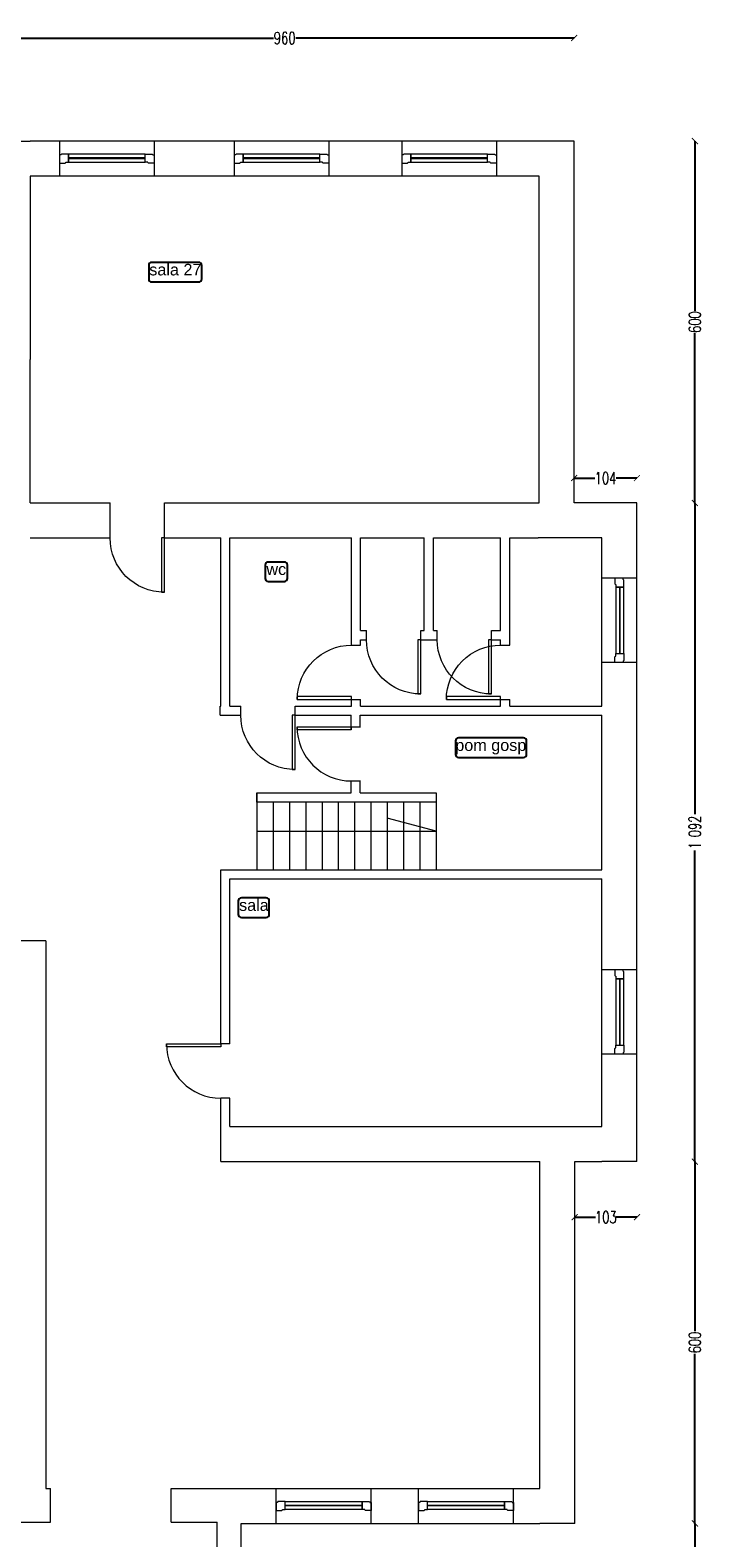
# Model space of a CAD drawing. Header units: centimetres. Extents: x -28146 to 19487, y -25160 to -2224.
# Tile 16 of 29: x -5764 to -4632, y -16060 to -13560. Entities that reach past the tile are written whole.
import ezdxf
from ezdxf.enums import TextEntityAlignment as Align

# ---------------------------------------------------------------- set-up
doc = ezdxf.new("R2010")
doc.units = ezdxf.units.CM
doc.header["$LTSCALE"] = 10
doc.linetypes.add('CONTINU', pattern=[0, 0])
for name, color, linetype, lineweight, true_color in [('IS_Okno_Drzwi', 7, 'Continuous', 9, 0x000000), ('IS_Room (Automatic)', 7, 'Continuous', 25, 0x000000), ('IS_Ściana1', 7, 'Continuous', 9, 0x000000)]:
    doc.layers.add(name, color=color, linetype=linetype, lineweight=lineweight, true_color=true_color)
doc.layers.add('Urzadzenia', color=7, linetype='CONTINU', lineweight=5)
doc.styles.add('Arial_____', font='arial.ttf')
doc.styles.add('styl1', font='simplex.shx', dxfattribs={"width": 0.7})
doc.dimstyles.new('100', dxfattribs={"dimtxt": 20, "dimasz": 10, "dimexe": 1.25, "dimexo": 0, "dimtad": 0, "dimdec": 1, "dimdsep": 46, "dimlunit": 6, "dimtxsty": 'styl1', "dimblk1": 'ARCHTICK', "dimblk2": 'ARCHTICK', "dimsah": 1, "dimcen": 5, "dimse1": 1, "dimse2": 1, "dimclrt": 256, "dimadec": 0, "dimazin": 0, "dimtfac": 1, "dimtdec": 1, "dimtmove": 0, "dimatfit": 3, "dimldrblk": 'ARCHTICK', "dimfxl": 1.25, "dimtolj": 1, "dimtzin": 0, "dimarcsym": 0})

# ---------------------------------------------------------------- blocks, each defined once
blk = doc.blocks.new('4_CoTo_OknoWScianie_1570_1910_580_150_0_15_0_0_ExportItem_1_50_0_False__87f71fa3-f148-4722-b574-2038bd8a55f3_ExportItem')
at = {"layer": 'IS_Okno_Drzwi', "lineweight": -2}
blk.add_lwpolyline([(-0.785, -0.075), (-0.69, -0.075), (-0.68, -0.065), (-0.68, -0.06), (-0.635, -0.06), (-0.635, 0.075), (-0.7525, 0.075), (-0.7625, 0.065), (-0.7625, 0.06), (-0.785, 0.06)], close=True, dxfattribs=at)
at = {"layer": 'IS_Okno_Drzwi', "lineweight": -2, "extrusion": (0, 0, -1)}
for points in [[(0.635, 0.075), (-0.635, 0.075), (-0.635, -0.06), (0.635, -0.06)], [(-0.785, -0.075), (-0.69, -0.075), (-0.68, -0.065), (-0.68, -0.06), (-0.635, -0.06), (-0.635, 0.075), (-0.7525, 0.075), (-0.7625, 0.065), (-0.7625, 0.06), (-0.785, 0.06)]]:
    blk.add_lwpolyline(points, close=True, dxfattribs=at)
at = {"layer": 'IS_Okno_Drzwi', "lineweight": -2, "extrusion": (0, 0, -1), "elevation": -0.001}
blk.add_lwpolyline([(0.635, 0.015), (-0.635, 0.015), (-0.635, 0), (0.635, 0)], close=True, dxfattribs=at)
blk = doc.blocks.new('4_CoTo_OknoWScianie_1580_1930_580_150_0_15_0_0_ExportItem_1_50_0_False__87f71fa3-f148-4722-b574-2038bd8a55f3_ExportItem')
at = {"layer": 'IS_Okno_Drzwi', "lineweight": -2}
blk.add_lwpolyline([(-0.79, -0.075), (-0.695, -0.075), (-0.685, -0.065), (-0.685, -0.06), (-0.64, -0.06), (-0.64, 0.075), (-0.7575, 0.075), (-0.7675, 0.065), (-0.7675, 0.06), (-0.79, 0.06)], close=True, dxfattribs=at)
at = {"layer": 'IS_Okno_Drzwi', "lineweight": -2, "extrusion": (0, 0, -1)}
for points in [[(0.64, 0.075), (-0.64, 0.075), (-0.64, -0.06), (0.64, -0.06)], [(-0.79, -0.075), (-0.695, -0.075), (-0.685, -0.065), (-0.685, -0.06), (-0.64, -0.06), (-0.64, 0.075), (-0.7575, 0.075), (-0.7675, 0.065), (-0.7675, 0.06), (-0.79, 0.06)]]:
    blk.add_lwpolyline(points, close=True, dxfattribs=at)
at = {"layer": 'IS_Okno_Drzwi', "lineweight": -2, "extrusion": (0, 0, -1), "elevation": -0.001}
blk.add_lwpolyline([(0.64, 0.015), (-0.64, 0.015), (-0.64, 0), (0.64, 0)], close=True, dxfattribs=at)
blk = doc.blocks.new('4_CoTo_OknoWScianie_1400_1910_580_150_0_15_0_0_ExportItem_1_50_0_False__87f71fa3-f148-4722-b574-2038bd8a55f3_ExportItem')
at = {"layer": 'IS_Okno_Drzwi', "lineweight": -2}
blk.add_lwpolyline([(-0.7, -0.075), (-0.605, -0.075), (-0.595, -0.065), (-0.595, -0.06), (-0.55, -0.06), (-0.55, 0.075), (-0.6675, 0.075), (-0.6775, 0.065), (-0.6775, 0.06), (-0.7, 0.06)], close=True, dxfattribs=at)
at = {"layer": 'IS_Okno_Drzwi', "lineweight": -2, "extrusion": (0, 0, -1)}
for points in [[(0.55, 0.075), (-0.55, 0.075), (-0.55, -0.06), (0.55, -0.06)], [(-0.7, -0.075), (-0.605, -0.075), (-0.595, -0.065), (-0.595, -0.06), (-0.55, -0.06), (-0.55, 0.075), (-0.6675, 0.075), (-0.6775, 0.065), (-0.6775, 0.06), (-0.7, 0.06)]]:
    blk.add_lwpolyline(points, close=True, dxfattribs=at)
at = {"layer": 'IS_Okno_Drzwi', "lineweight": -2, "extrusion": (0, 0, -1), "elevation": -0.001}
blk.add_lwpolyline([(0.55, 0.015), (-0.55, 0.015), (-0.55, 0), (0.55, 0)], close=True, dxfattribs=at)
blk = doc.blocks.new('4_CoTo_DrzwiWScianie_900_2000_580_100_0_50_0_0_ExportItem_1_50_0_False__87f71fa3-f148-4722-b574-2038bd8a55f3_ExportItem')
at = {"layer": 'IS_Okno_Drzwi', "lineweight": -2, "extrusion": (0, 0, -1)}
blk.add_lwpolyline([(-0.45, 1.19), (-0.45, 0.29), (-0.4, 0.29), (-0.4, 1.19)], close=True, dxfattribs=at)
at = {"layer": 'IS_Okno_Drzwi', "lineweight": -2}
blk.add_arc((0.45, 0.29), 0.9, 90, 180, dxfattribs=at)
blk = doc.blocks.new('4_CoTo_DrzwiWScianie_900_2000_150_100_0_50_0_0_ExportItem_1_50_0_False__87f71fa3-f148-4722-b574-2038bd8a55f3_ExportItem')
at = {"layer": 'IS_Okno_Drzwi', "lineweight": -2, "extrusion": (0, 0, -1)}
blk.add_lwpolyline([(-0.45, 0.975), (-0.45, 0.075), (-0.4, 0.075), (-0.4, 0.975)], close=True, dxfattribs=at)
at = {"layer": 'IS_Okno_Drzwi', "lineweight": -2}
blk.add_arc((0.45, 0.075), 0.9, 90, 180, dxfattribs=at)
blk = doc.blocks.new('_ARCHTICK')
at = {"color": 0, "linetype": 'ByBlock', "const_width": 0.15}
blk.add_lwpolyline([(-0.5, -0.5), (0.5, 0.5)], dxfattribs=at)
blk = doc.blocks.new('*D488')
at = {"layer": 'Defpoints', "color": 0}
for p in [(-4862.3, -13573.6), (-5822.3, -13744.5), (-4862.3, -13744.5)]:
    blk.add_point(p, dxfattribs=at)
at = {"layer": 'Urzadzenia', "color": 0, "lineweight": -2}
for p, q in [((-5822.3, -13573.6), (-5360.9, -13573.6)), ((-4862.3, -13573.6), (-5323.7, -13573.6))]:
    blk.add_line(p, q, dxfattribs=at)
at = {"layer": 'Urzadzenia', "color": 0, "lineweight": -2, "xscale": 10, "yscale": 10, "zscale": 10, "rotation": 180}
blk.add_blockref('_ARCHTICK', (-5822.3, -13573.6), dxfattribs=at)
at = {"layer": 'Urzadzenia', "color": 0, "lineweight": -2, "xscale": 10, "yscale": 10, "zscale": 10}
blk.add_blockref('_ARCHTICK', (-4862.3, -13573.6), dxfattribs=at)
at = {"layer": 'Urzadzenia', "insert": (-5342.3, -13573.6), "char_height": 20, "attachment_point": 5, "style": 'styl1'}
blk.add_mtext('\\A1;960', dxfattribs=at)
blk = doc.blocks.new('*D492')
at = {"layer": 'Defpoints', "color": 0}
for p in [(-4932.4, -13744.5), (-4932.4, -14344.5), (-4662.2, -14344.5)]:
    blk.add_point(p, dxfattribs=at)
at = {"layer": 'Urzadzenia', "color": 0, "lineweight": -2}
for p, q in [((-4662.2, -13744.5), (-4662.2, -14025.8)), ((-4662.2, -14344.5), (-4662.2, -14063.1))]:
    blk.add_line(p, q, dxfattribs=at)
at = {"layer": 'Urzadzenia', "color": 0, "lineweight": -2, "xscale": 10, "yscale": 10, "zscale": 10}
for p, rotation in [((-4662.2, -13744.5), 90), ((-4662.2, -14344.5), 270)]:
    blk.add_blockref('_ARCHTICK', p, dxfattribs=dict(at, rotation=rotation))
at = {"layer": 'Urzadzenia', "insert": (-4662.2, -14044.5), "char_height": 20, "attachment_point": 5, "rotation": 90, "style": 'styl1'}
blk.add_mtext('\\A1;600', dxfattribs=at)
blk = doc.blocks.new('*D493')
at = {"layer": 'Defpoints', "color": 0}
for p in [(-4828.4, -14344.5), (-4828.4, -15436.5), (-4662.2, -15436.5)]:
    blk.add_point(p, dxfattribs=at)
at = {"layer": 'Urzadzenia', "color": 0, "lineweight": -2}
for p, q in [((-4662.2, -14344.5), (-4662.2, -14860.2)), ((-4662.2, -15436.5), (-4662.2, -14920.8))]:
    blk.add_line(p, q, dxfattribs=at)
at = {"layer": 'Urzadzenia', "color": 0, "lineweight": -2, "xscale": 10, "yscale": 10, "zscale": 10}
for p, rotation in [((-4662.2, -14344.5), 90), ((-4662.2, -15436.5), 270)]:
    blk.add_blockref('_ARCHTICK', p, dxfattribs=dict(at, rotation=rotation))
at = {"layer": 'Urzadzenia', "insert": (-4662.2, -14890.5), "char_height": 20, "attachment_point": 5, "rotation": 90, "style": 'styl1'}
blk.add_mtext('\\A1;1\xa0092', dxfattribs=at)
blk = doc.blocks.new('*D494')
at = {"layer": 'Defpoints', "color": 0}
for p in [(-4931.4, -15436.5), (-4931.4, -16036.5), (-4662.2, -16036.5)]:
    blk.add_point(p, dxfattribs=at)
at = {"layer": 'Urzadzenia', "color": 0, "lineweight": -2}
for p, q in [((-4662.2, -15436.5), (-4662.2, -15717.8)), ((-4662.2, -16036.5), (-4662.2, -15755.1))]:
    blk.add_line(p, q, dxfattribs=at)
at = {"layer": 'Urzadzenia', "color": 0, "lineweight": -2, "xscale": 10, "yscale": 10, "zscale": 10}
for p, rotation in [((-4662.2, -15436.5), 90), ((-4662.2, -16036.5), 270)]:
    blk.add_blockref('_ARCHTICK', p, dxfattribs=dict(at, rotation=rotation))
at = {"layer": 'Urzadzenia', "insert": (-4662.2, -15736.5), "char_height": 20, "attachment_point": 5, "rotation": 90, "style": 'styl1'}
blk.add_mtext('\\A1;600', dxfattribs=at)
blk = doc.blocks.new('*D495')
at = {"layer": 'Defpoints', "color": 0}
for p in [(-4861.3, -15436.5), (-4758.3, -15436.5), (-4758.3, -15528.6)]:
    blk.add_point(p, dxfattribs=at)
at = {"layer": 'Urzadzenia', "color": 0, "lineweight": -2}
for p, q in [((-4861.3, -15528.6), (-4827.1, -15528.6)), ((-4758.3, -15528.6), (-4792.5, -15528.6))]:
    blk.add_line(p, q, dxfattribs=at)
at = {"layer": 'Urzadzenia', "color": 0, "lineweight": -2, "xscale": 10, "yscale": 10, "zscale": 10, "rotation": 180}
blk.add_blockref('_ARCHTICK', (-4861.3, -15528.6), dxfattribs=at)
at = {"layer": 'Urzadzenia', "color": 0, "lineweight": -2, "xscale": 10, "yscale": 10, "zscale": 10}
blk.add_blockref('_ARCHTICK', (-4758.3, -15528.6), dxfattribs=at)
at = {"layer": 'Urzadzenia', "insert": (-4809.8, -15528.6), "char_height": 20, "attachment_point": 5, "style": 'styl1'}
blk.add_mtext('\\A1;103', dxfattribs=at)
blk = doc.blocks.new('*D496')
at = {"layer": 'Defpoints', "color": 0}
for p in [(-4758.3, -14303.2), (-4862.3, -14344.5), (-4758.3, -14344.5)]:
    blk.add_point(p, dxfattribs=at)
at = {"layer": 'Urzadzenia', "color": 0, "lineweight": -2}
for p, q in [((-4862.3, -14303.2), (-4827.9, -14303.2)), ((-4758.3, -14303.2), (-4792.7, -14303.2))]:
    blk.add_line(p, q, dxfattribs=at)
at = {"layer": 'Urzadzenia', "color": 0, "lineweight": -2, "xscale": 10, "yscale": 10, "zscale": 10, "rotation": 180}
blk.add_blockref('_ARCHTICK', (-4862.3, -14303.2), dxfattribs=at)
at = {"layer": 'Urzadzenia', "color": 0, "lineweight": -2, "xscale": 10, "yscale": 10, "zscale": 10}
blk.add_blockref('_ARCHTICK', (-4758.3, -14303.2), dxfattribs=at)
at = {"layer": 'Urzadzenia', "insert": (-4810.3, -14303.2), "char_height": 20, "attachment_point": 5, "style": 'styl1'}
blk.add_mtext('\\A1;104', dxfattribs=at)
blk = doc.blocks.new('*D498')
at = {"layer": 'Defpoints', "color": 0}
for p in [(-4662.2, -16036.5), (-4662.2, -16630.5), (-4662.2, -16630.5)]:
    blk.add_point(p, dxfattribs=at)
at = {"layer": 'Urzadzenia', "color": 0, "lineweight": -2}
for p, q in [((-4662.2, -16036.5), (-4662.2, -16314.5)), ((-4662.2, -16630.5), (-4662.2, -16352.4))]:
    blk.add_line(p, q, dxfattribs=at)
at = {"layer": 'Urzadzenia', "color": 0, "lineweight": -2, "xscale": 10, "yscale": 10, "zscale": 10}
for p, rotation in [((-4662.2, -16036.5), 90), ((-4662.2, -16630.5), 270)]:
    blk.add_blockref('_ARCHTICK', p, dxfattribs=dict(at, rotation=rotation))
at = {"layer": 'Urzadzenia', "insert": (-4662.2, -16333.5), "char_height": 20, "attachment_point": 5, "rotation": 90, "style": 'styl1'}
blk.add_mtext('\\A1;594', dxfattribs=at)
blk = doc.blocks.new('*D499')
at = {"layer": 'Defpoints', "color": 0}
for p in [(-5414.3, -16036.5), (-4861.3, -16036.5), (-4861.3, -16103.6)]:
    blk.add_point(p, dxfattribs=at)
at = {"layer": 'Urzadzenia', "color": 0, "lineweight": -2}
for p, q in [((-5414.3, -16103.6), (-5156.4, -16103.6)), ((-4861.3, -16103.6), (-5119.2, -16103.6))]:
    blk.add_line(p, q, dxfattribs=at)
at = {"layer": 'Urzadzenia', "color": 0, "lineweight": -2, "xscale": 10, "yscale": 10, "zscale": 10, "rotation": 180}
blk.add_blockref('_ARCHTICK', (-5414.3, -16103.6), dxfattribs=at)
at = {"layer": 'Urzadzenia', "color": 0, "lineweight": -2, "xscale": 10, "yscale": 10, "zscale": 10}
blk.add_blockref('_ARCHTICK', (-4861.3, -16103.6), dxfattribs=at)
at = {"layer": 'Urzadzenia', "insert": (-5137.8, -16103.6), "char_height": 20, "attachment_point": 5, "style": 'styl1'}
blk.add_mtext('\\A1;553', dxfattribs=at)

msp = doc.modelspace()

# ---------------------------------------------------------------- linework, layer by layer
at = {"layer": 'IS_Room (Automatic)'}
for points, elevation in [([(-5562.74, -13977.89), (-5484.76, -13977.89, 0.4142136), (-5479.76, -13972.89), (-5479.76, -13950.6, 0.4142136), (-5484.76, -13945.6), (-5562.74, -13945.6, 0.4142136), (-5567.74, -13950.6), (-5567.74, -13972.89, 0.4142136)], 20672.9), ([(-5369.73, -14474.59), (-5342.85, -14474.59, 0.4142136), (-5337.85, -14469.59), (-5337.85, -14447.32, 0.4142136), (-5342.85, -14442.32), (-5369.73, -14442.32, 0.4142136), (-5374.73, -14447.32), (-5374.73, -14469.59, 0.4142136)], 20672.7), ([(-5054.14, -14766.33), (-4946.2, -14766.33, 0.4142136), (-4941.2, -14761.33), (-4941.2, -14739.04, 0.4142136), (-4946.2, -14734.04), (-5054.14, -14734.04, 0.4142136), (-5059.14, -14739.04), (-5059.14, -14761.33, 0.4142136)], 20671.7), ([(-5414.15, -15031.55), (-5372.74, -15031.55, 0.4142136), (-5367.74, -15026.55), (-5367.74, -15004.28, 0.4142136), (-5372.74, -14999.28), (-5414.15, -14999.28, 0.4142136), (-5419.15, -15004.28), (-5419.15, -15026.55, 0.4142136)], 20671.9)]:
    msp.add_lwpolyline(points, format="xyb", close=True, dxfattribs=dict(at, elevation=elevation))
at = {"layer": 'IS_Ściana1'}
for p, q in [((-5715.68, -13744.46, 3205.3), (-5715.68, -13802.46, 3205.3)), ((-5558.68, -13744.46, 3205.3), (-5558.68, -13802.46, 3205.3)), ((-5426.15, -13744.46, 3205.3), (-5426.15, -13802.46, 3205.3)), ((-5269.15, -13744.46, 3205.3), (-5269.15, -13802.46, 3205.3)), ((-5148.21, -13744.46, 3205.3), (-5148.21, -13802.46, 3205.3)), ((-4991.21, -13744.46, 3205.3), (-4991.21, -13802.46, 3205.3)), ((-5631.79, -14402.46, 3205.3), (-5631.79, -14344.46, 3205.3)), ((-5541.79, -14402.46, 3205.3), (-5541.79, -14344.46, 3205.3)), ((-4758.29, -14469.11, 3205.3), (-4816.29, -14469.11, 3205.3)), ((-5206.76, -14571.14, -3448.59), (-5206.76, -14556.14, -3448.59)), ((-5116.76, -14571.14, -3448.59), (-5116.76, -14556.14, -3448.59)), ((-5089.35, -14571.14, -3448.59), (-5089.35, -14556.14, -3448.59)), ((-4999.35, -14571.14, -3448.59), (-4999.35, -14556.14, -3448.59)), ((-5231.32, -14580.22, -3448.59), (-5216.32, -14580.22, -3448.59)), ((-4984.22, -14580.22, -3448.59), (-4969.22, -14580.22, -3448.59)), ((-4758.29, -14609.11, 3205.3), (-4816.29, -14609.11, 3205.3)), ((-5231.32, -14670.22, -3448.59), (-5216.32, -14670.22, -3448.59)), ((-4984.22, -14670.22, -3448.59), (-4969.22, -14670.22, -3448.59)), ((-5414.99, -14696.5, 3205.3), (-5414.99, -14681.5, 3205.3)), ((-5324.99, -14696.5, 3205.3), (-5324.99, -14681.5, 3205.3)), ((-5231.83, -14720.38, 3205.3), (-5231.83, -14696.5, 3205.3)), ((-5216.98, -14715.38, 3205.3), (-5216.98, -14696.5, 3205.3)), ((-5231.83, -14715.38, 3205.3), (-5216.83, -14715.38, 3205.3)), ((-5231.83, -14824.96, 3205.3), (-5231.83, -14805.38, 3205.3)), ((-5231.83, -14805.38, 3205.3), (-5216.83, -14805.38, 3205.3)), ((-5216.98, -14824.96, 3205.3), (-5216.98, -14805.38, 3205.3)), ((-5388.38, -14824.96, 3205.3), (-5388.38, -14952.46, 3205.3)), ((-5361.38, -14840.58, 3205.3), (-5361.38, -14952.46, 3205.3)), ((-5334.38, -14840.58, 3205.3), (-5334.38, -14952.46, 3205.3)), ((-5307.38, -14840.58, 3205.3), (-5307.38, -14952.46, 3205.3)), ((-5280.38, -14840.58, 3205.3), (-5280.38, -14952.46, 3205.3)), ((-5253.38, -14840.58, 3205.3), (-5253.38, -14952.46, 3205.3)), ((-5226.38, -14840.58, 3205.3), (-5226.38, -14952.46, 3205.3)), ((-5199.38, -14840.58, 3205.3), (-5199.38, -14952.46, 3205.3)), ((-5172.38, -14840.58, 3205.3), (-5172.38, -14952.46, 3205.3)), ((-5145.38, -14840.58, 3205.3), (-5145.38, -14952.46, 3205.3)), ((-5118.38, -14840.58, 3205.3), (-5118.38, -14952.46, 3205.3)), ((-5091.38, -14824.96, 3205.3), (-5091.38, -14952.46, 3205.3)), ((-5091.38, -14888.71, 3205.3), (-5172.38, -14866.87, 3205.3)), ((-5388.38, -14888.71, 3205.3), (-5091.38, -14888.71, 3205.3)), ((-4758.29, -15118.54, 3205.3), (-4816.29, -15118.54, 3205.3)), ((-5433.29, -15241.3, 3205.3), (-5448.29, -15241.3, 3205.3)), ((-4758.29, -15258.54, 3205.3), (-4816.29, -15258.54, 3205.3)), ((-5433.29, -15331.3, 3205.3), (-5448.29, -15331.3, 3205.3)), ((-5730.51, -16034.46, 3205.3), (-5730.51, -15978.46, 3205.3)), ((-5530.51, -16034.46, 3205.3), (-5530.51, -15978.46, 3205.3)), ((-5356.67, -16036.46, 3205.3), (-5356.67, -15978.46, 3205.3)), ((-5198.67, -16036.46, 3205.3), (-5198.67, -15978.46, 3205.3)), ((-5120.64, -16036.46, 3205.3), (-5120.64, -15978.46, 3205.3)), ((-4962.64, -16036.46, 3205.3), (-4962.64, -15978.46, 3205.3))]:
    msp.add_line(p, q, dxfattribs=at)
at = {"layer": 'IS_Ściana1', "extrusion": (0, 1, 0)}
for points, elevation in [([(5822.29, 3205.3), (5764.29, 3205.3)], -13744.46), ([(5715.68, 3205.3), (5764.29, 3205.3)], -13744.46), ([(5558.68, 3205.3), (5715.68, 3205.3)], -13744.46), ([(5426.15, 3205.3), (5558.68, 3205.3)], -13744.46), ([(5269.15, 3205.3), (5426.15, 3205.3)], -13744.46), ([(5148.21, 3205.3), (5269.15, 3205.3)], -13744.46), ([(4991.21, 3205.3), (5148.21, 3205.3)], -13744.46), ([(4920.29, 3205.3), (4991.21, 3205.3)], -13744.46), ([(4862.29, 3205.3), (4920.29, 3205.3)], -13744.46), ([(5715.68, 3205.3), (5764.29, 3205.3)], -13802.46), ([(5558.68, 3205.3), (5715.68, 3205.3)], -13802.46), ([(5426.15, 3205.3), (5558.68, 3205.3)], -13802.46), ([(5269.15, 3205.3), (5426.15, 3205.3)], -13802.46), ([(5148.21, 3205.3), (5269.15, 3205.3)], -13802.46), ([(4991.21, 3205.3), (5148.21, 3205.3)], -13802.46), ([(4920.29, 3205.3), (4991.21, 3205.3)], -13802.46), ([(5764.29, 3205.3), (5631.79, 3205.3)], -14344.46), ([(5541.79, 3205.3), (5448.29, 3205.3)], -14344.46), ([(5448.29, 3205.3), (5433.29, 3205.3)], -14344.46), ([(5433.29, 3205.3), (4920.29, 3205.3)], -14344.46), ([(4816.29, 3205.3), (4862.29, 3205.3)], -14344.46), ([(4758.29, 3205.3), (4816.29, 3205.3)], -14344.46), ([(5764.29, 3205.3), (5631.79, 3205.3)], -14402.46), ([(5541.79, 3205.3), (5448.29, 3205.3)], -14402.46), ([(5433.29, 3205.3), (5231.32, 3205.3)], -14402.46), ([(5216.32, 3205.3), (5110.78, 3205.3)], -14402.46), ([(5095.78, 3205.3), (4984.22, 3205.3)], -14402.46), ([(4969.22, 3205.3), (4922.09, 3205.3)], -14402.46), ([(4816.29, 3205.3), (4922.09, 3205.3)], -14402.46), ([(5216.32, 3205.3), (5206.76, 3205.3)], -14556.14), ([(5216.32, 3205.3), (5206.76, 3205.3)], -14571.14), ([(5116.76, 3205.3), (5110.78, 3205.3)], -14556.14), ([(5116.76, 3205.3), (5089.35, 3205.3)], -14571.14), ([(5095.78, 3205.3), (5089.35, 3205.3)], -14556.14), ([(4999.35, 3205.3), (4984.22, 3205.3)], -14556.14), ([(4999.35, 3205.3), (4984.22, 3205.3)], -14571.14), ([(5449.25, 3205.3), (5448.29, 3205.3)], -14681.5), ([(5449.25, 3205.3), (5448.29, 3205.3)], -14696.5), ([(5448.29, 3205.3), (5433.29, 3205.3)], -14696.5), ([(5433.29, 3205.3), (5414.99, 3205.3)], -14681.5), ([(5433.29, 3205.3), (5414.99, 3205.3)], -14696.5), ([(5324.99, 3205.3), (5231.32, 3205.3)], -14681.5), ([(5324.99, 3205.3), (5231.83, 3205.3)], -14696.5), ([(5216.98, 3205.3), (4816.29, 3205.3)], -14696.5), ([(5216.32, 3205.3), (4984.22, 3205.3)], -14681.5), ([(4969.22, 3205.3), (4816.29, 3205.3)], -14681.5), ([(5448.29, 3205.3), (5433.29, 3205.3)], -14952.46), ([(5433.29, 3205.3), (4816.29, 3205.3)], -14952.46), ([(5433.29, 3205.3), (4816.29, 3205.3)], -14967.46), ([(5738.29, 3205.3), (5796.29, 3205.3)], -15070.46), ([(5433.29, 3205.3), (4919.29, 3205.3)], -15378.46), ([(4919.29, 3205.3), (4816.29, 3205.3)], -15378.46), ([(5448.29, 3205.3), (4919.29, 3205.3)], -15436.46), ([(4861.29, 3205.3), (4816.29, 3205.3)], -15436.46), ([(4758.29, 3205.3), (4816.29, 3205.3)], -15436.46), ([(5738.29, 3205.3), (5730.51, 3205.3)], -15978.46), ([(5530.51, 3205.3), (5454.29, 3205.3)], -15978.46), ([(5454.29, 3205.3), (5356.67, 3205.3)], -15978.46), ([(5356.67, 3205.3), (5198.67, 3205.3)], -15978.46), ([(5198.67, 3205.3), (5120.64, 3205.3)], -15978.46), ([(5120.64, 3205.3), (4962.64, 3205.3)], -15978.46), ([(4962.64, 3205.3), (4919.29, 3205.3)], -15978.46), ([(5796.29, 3205.3), (5730.51, 3205.3)], -16034.46), ([(5530.51, 3205.3), (5454.29, 3205.3)], -16034.46), ([(5414.29, 3205.3), (5356.67, 3205.3)], -16036.46), ([(5356.67, 3205.3), (5198.67, 3205.3)], -16036.46), ([(5198.67, 3205.3), (5120.64, 3205.3)], -16036.46), ([(5120.64, 3205.3), (4962.64, 3205.3)], -16036.46), ([(4962.64, 3205.3), (4919.29, 3205.3)], -16036.46), ([(4861.29, 3205.3), (4919.29, 3205.3)], -16036.46)]:
    msp.add_lwpolyline(points, dxfattribs=dict(at, elevation=elevation))
at = {"layer": 'IS_Ściana1', "extrusion": (1, 0, 0)}
for points, elevation in [([(-14344.46, 3205.3), (-13744.46, 3205.3)], -4862.29), ([(-13802.46, 3205.3), (-14106.46, 3205.3)], -5764.29), ([(-14344.46, 3205.3), (-13802.46, 3205.3)], -4920.29), ([(-14469.11, 3205.3), (-14344.46, 3205.3)], -4758.29), ([(-14681.5, 3205.3), (-14402.46, 3205.3)], -5433.29), ([(-14681.5, 3378.3), (-14402.46, 3378.3)], -5433.29), ([(-14681.5, 3551.3), (-14402.46, 3551.3)], -5433.29), ([(-14556.14, 3551.3), (-14402.46, 3551.3)], -5216.32), ([(-14556.14, 3378.3), (-14402.46, 3378.3)], -5216.32), ([(-14556.14, 3205.3), (-14402.46, 3205.3)], -5216.32), ([(-14556.14, 3205.3), (-14402.46, 3205.3)], -5095.78), ([(-14556.14, 3378.3), (-14402.46, 3378.3)], -5095.78), ([(-14556.14, 3551.3), (-14402.46, 3551.3)], -5095.78), ([(-14580.22, 3551.3), (-14402.46, 3551.3)], -4969.22), ([(-14580.22, 3378.3), (-14402.46, 3378.3)], -4969.22), ([(-14580.22, 3205.3), (-14402.46, 3205.3)], -4969.22), ([(-14469.11, 3205.3), (-14402.46, 3205.3)], -4816.29), ([(-14609.11, 3205.3), (-14469.11, 3205.3)], -4816.29), ([(-14609.11, 3205.3), (-14469.11, 3205.3)], -4758.29), ([(-14580.22, 3551.3), (-14571.14, 3551.3)], -5216.32), ([(-14580.22, 3378.3), (-14571.14, 3378.3)], -5216.32), ([(-14580.22, 3205.3), (-14571.14, 3205.3)], -5216.32), ([(-14681.5, 3205.3), (-14609.11, 3205.3)], -4816.29), ([(-14681.5, 3205.3), (-14609.11, 3205.3)], -4758.29), ([(-14681.5, 3205.3), (-14670.22, 3205.3)], -5216.32), ([(-14681.5, 3378.3), (-14670.22, 3378.3)], -5216.32), ([(-14681.5, 3551.3), (-14670.22, 3551.3)], -5216.32), ([(-14681.5, 3205.3), (-14670.22, 3205.3)], -4969.22), ([(-14681.5, 3378.3), (-14670.22, 3378.3)], -4969.22), ([(-14681.5, 3551.3), (-14670.22, 3551.3)], -4969.22), ([(-14696.5, 3205.3), (-14681.5, 3205.3)], -5449.25), ([(-14750.22, 3205.3), (-14696.5, 3205.3)], -4816.29), ([(-14696.5, 3205.3), (-14681.5, 3205.3)], -4758.29), ([(-14750.22, 3205.3), (-14696.5, 3205.3)], -4758.29), ([(-14952.46, 3205.3), (-14750.22, 3205.3)], -4816.29), ([(-14952.46, 3205.3), (-14750.22, 3205.3)], -4758.29), ([(-15241.3, 3205.3), (-14952.46, 3205.3)], -5448.29), ([(-15241.3, 3205.3), (-14967.46, 3205.3)], -5433.29), ([(-15118.54, 3205.3), (-14967.46, 3205.3)], -4816.29), ([(-14967.46, 3205.3), (-14952.46, 3205.3)], -4758.29), ([(-15118.54, 3205.3), (-14967.46, 3205.3)], -4758.29), ([(-15070.46, 3205.3), (-15677.46, 3205.3)], -5738.29), ([(-15258.54, 3205.3), (-15118.54, 3205.3)], -4816.29), ([(-15258.54, 3205.3), (-15118.54, 3205.3)], -4758.29), ([(-15378.46, 3205.3), (-15258.54, 3205.3)], -4816.29), ([(-15436.46, 3205.3), (-15258.54, 3205.3)], -4758.29), ([(-15378.46, 3205.3), (-15331.3, 3205.3)], -5448.29), ([(-15378.46, 3205.3), (-15331.3, 3205.3)], -5433.29), ([(-15436.46, 3205.3), (-15378.46, 3205.3)], -5448.29), ([(-15978.46, 3205.3), (-15436.46, 3205.3)], -4919.29), ([(-16036.46, 3205.3), (-15436.46, 3205.3)], -4861.29), ([(-15677.46, 3205.3), (-15978.46, 3205.3)], -5738.29), ([(-16177.38, 3205.3), (-16034.46, 3205.3)], -5454.29), ([(-16177.38, 3205.3), (-16036.46, 3205.3)], -5414.29)]:
    msp.add_lwpolyline(points, dxfattribs=dict(at, elevation=elevation))
at = {"layer": 'IS_Ściana1', "elevation": 3205.3}
for points in [[(-5764.29, -14344.46), (-5764.29, -14106.46)], [(-5448.29, -14681.5), (-5448.29, -14402.46)], [(-5231.32, -14580.22), (-5231.32, -14402.46)], [(-5110.78, -14556.14), (-5110.78, -14402.46)], [(-4984.22, -14556.14), (-4984.22, -14402.46)], [(-4984.22, -14580.22), (-4984.22, -14571.14)], [(-5231.32, -14681.5), (-5231.32, -14665.22)], [(-4984.22, -14681.5), (-4984.22, -14670.22)], [(-5216.98, -14824.96), (-5091.38, -14824.96), (-5091.38, -14840.58), (-5388.38, -14840.58), (-5388.38, -14824.96), (-5231.83, -14824.96)]]:
    msp.add_lwpolyline(points, dxfattribs=at)

# ---------------------------------------------------------------- block references
at = {"layer": 'IS_Okno_Drzwi', "yscale": 100, "zscale": 100}
for name, p, xscale in [('4_CoTo_OknoWScianie_1570_1910_580_150_0_15_0_0_ExportItem_1_50_0_False__87f71fa3-f148-4722-b574-2038bd8a55f3_ExportItem', (-5637.18, -13773.46, 9855.1), -100), ('4_CoTo_OknoWScianie_1570_1910_580_150_0_15_0_0_ExportItem_1_50_0_False__87f71fa3-f148-4722-b574-2038bd8a55f3_ExportItem', (-5347.65, -13773.46, 9855.2), -100), ('4_CoTo_OknoWScianie_1570_1910_580_150_0_15_0_0_ExportItem_1_50_0_False__87f71fa3-f148-4722-b574-2038bd8a55f3_ExportItem', (-5069.71, -13773.46, 9855.3), -100), ('4_CoTo_OknoWScianie_1580_1930_580_150_0_15_0_0_ExportItem_1_50_0_False__87f71fa3-f148-4722-b574-2038bd8a55f3_ExportItem', (-5277.67, -16007.46, 9855.4), 100), ('4_CoTo_OknoWScianie_1580_1930_580_150_0_15_0_0_ExportItem_1_50_0_False__87f71fa3-f148-4722-b574-2038bd8a55f3_ExportItem', (-5041.64, -16007.46, 9855.5), 100)]:
    msp.add_blockref(name, p, dxfattribs=dict(at, xscale=xscale))
for name, p, xscale, rotation in [('4_CoTo_DrzwiWScianie_900_2000_580_100_0_50_0_0_ExportItem_1_50_0_False__87f71fa3-f148-4722-b574-2038bd8a55f3_ExportItem', (-5586.79, -14373.46, 9859.1), -100, 180), ('4_CoTo_OknoWScianie_1400_1910_580_150_0_15_0_0_ExportItem_1_50_0_False__87f71fa3-f148-4722-b574-2038bd8a55f3_ExportItem', (-4787.29, -14539.11, 9856), -100, 270), ('4_CoTo_DrzwiWScianie_900_2000_150_100_0_50_0_0_ExportItem_1_50_0_False__87f71fa3-f148-4722-b574-2038bd8a55f3_ExportItem', (-5161.76, -14563.64, 3205.3), -100, 180), ('4_CoTo_DrzwiWScianie_900_2000_150_100_0_50_0_0_ExportItem_1_50_0_False__87f71fa3-f148-4722-b574-2038bd8a55f3_ExportItem', (-5044.35, -14563.64, 3205.3), -100, 180), ('4_CoTo_DrzwiWScianie_900_2000_150_100_0_50_0_0_ExportItem_1_50_0_False__87f71fa3-f148-4722-b574-2038bd8a55f3_ExportItem', (-5223.82, -14625.22, 3205.3), -100, 89.99999999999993), ('4_CoTo_DrzwiWScianie_900_2000_150_100_0_50_0_0_ExportItem_1_50_0_False__87f71fa3-f148-4722-b574-2038bd8a55f3_ExportItem', (-4976.72, -14625.22, 3205.3), -100, 89.99999999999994), ('4_CoTo_DrzwiWScianie_900_2000_150_100_0_50_0_0_ExportItem_1_50_0_False__87f71fa3-f148-4722-b574-2038bd8a55f3_ExportItem', (-5369.99, -14689, 9859.2), -100, 180), ('4_CoTo_DrzwiWScianie_900_2000_150_100_0_50_0_0_ExportItem_1_50_0_False__87f71fa3-f148-4722-b574-2038bd8a55f3_ExportItem', (-5224.33, -14760.38, 3205.3), 100, 90.00000000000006), ('4_CoTo_OknoWScianie_1400_1910_580_150_0_15_0_0_ExportItem_1_50_0_False__87f71fa3-f148-4722-b574-2038bd8a55f3_ExportItem', (-4787.29, -15188.54, 9855.8), -100, 270), ('4_CoTo_DrzwiWScianie_900_2000_150_100_0_50_0_0_ExportItem_1_50_0_False__87f71fa3-f148-4722-b574-2038bd8a55f3_ExportItem', (-5440.79, -15286.3, 9859.3), 100, 90)]:
    msp.add_blockref(name, p, dxfattribs=dict(at, xscale=xscale, rotation=rotation))

# ---------------------------------------------------------------- texts
at = {"layer": 'IS_Room (Automatic)', "style": 'Arial_____'}
for s, p in [('sala 27', (-5523.56, -13972.89, 20672.9)), ('wc', (-5356.2, -14469.59, 20672.7)), ('pom gosp', (-5000.52, -14761.33, 20671.7)), ('sala', (-5393.29, -15026.55, 20671.9))]:
    msp.add_text(s, height=19.2, dxfattribs=at).set_placement(p, align=Align.BOTTOM_CENTER)

# ---------------------------------------------------------------- dimensions: what is measured, and where the dimension line sits
at = {"layer": 'Urzadzenia'}
for base, p1, p2, picture, middle in [((-4862.29, -13573.59), (-5822.29, -13744.46, 3205.3), (-4862.29, -13744.46, 3205.3), '*D488', (-5342.29, -13573.59)), ((-4758.29, -14303.24), (-4862.29, -14344.46), (-4758.29, -14344.46), '*D496', (-4810.29, -14303.24)), ((-4758.29, -15528.55), (-4861.29, -15436.46), (-4758.29, -15436.46), '*D495', (-4809.79, -15528.55)), ((-4861.29, -16103.63), (-5414.29, -16036.46, 3205.3), (-4861.29, -16036.46), '*D499', (-5137.79, -16103.63))]:
    dim = msp.add_linear_dim(base=base, p1=p1, p2=p2, dimstyle='100', dxfattribs=at)
    dim.commit()
    dim.dimension.update_dxf_attribs({"geometry": picture, "text_midpoint": middle})
for base, p1, p2, picture, middle in [((-4662.2, -14344.46), (-4932.38, -13744.46), (-4932.38, -14344.46, 3205.3), '*D492', (-4662.2, -14044.46)), ((-4662.2, -15436.46), (-4828.38, -14344.46, 3205.3), (-4828.38, -15436.46, 3205.3), '*D493', (-4662.2, -14890.46)), ((-4662.2, -16036.46), (-4931.38, -15436.46, 3205.3), (-4931.38, -16036.46, 3205.3), '*D494', (-4662.2, -15736.46)), ((-4662.2, -16630.46), (-4662.2, -16036.46), (-4662.2, -16630.46), '*D498', (-4662.2, -16333.46))]:
    dim = msp.add_linear_dim(base=base, p1=p1, p2=p2, angle=90, dimstyle='100', dxfattribs=at)
    dim.commit()
    dim.dimension.update_dxf_attribs({"geometry": picture, "text_midpoint": middle})

doc.saveas('drawing.dxf')
